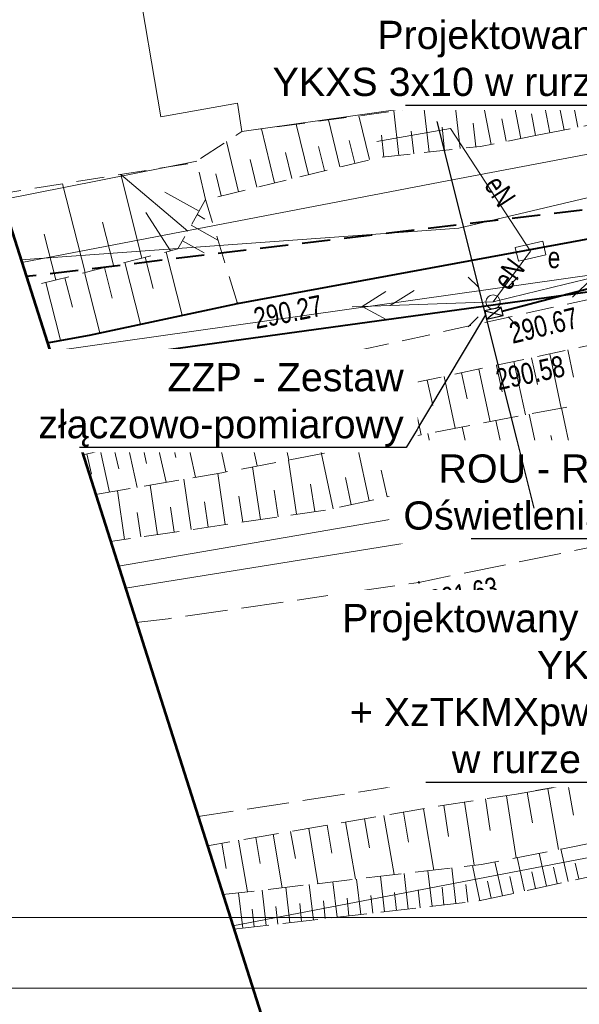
# Model space of a CAD drawing. Header units: metres. Extents: x 7437415 to 7437762, y 5556624 to 5556902.
# Tile 3 of 47: x 7437470 to 7437490, y 5556657 to 5556692. Entities that reach past the tile are written whole.
import ezdxf
from ezdxf import colors
from ezdxf.entities.mleader import LeaderData, LeaderLine
from ezdxf.enums import TextEntityAlignment as Align
from ezdxf.math import Vec2, Vec3

# ---------------------------------------------------------------- set-up
doc = ezdxf.new("R2010")
doc.units = ezdxf.units.M
doc.header["$MEASUREMENT"] = 0
for name, pattern in [('BUBZ01-500', [1.75, 1.25, -0.5]), ('EGBK02-500', [2, 1.5, -0.5]), ('KTCR02-500', [1.5, 1, -0.5]), ('KTJZ01-500', [2, 1.5, -0.5])]:
    doc.linetypes.add(name, pattern=pattern)
doc.layers.get('0').update_dxf_attribs({"color": 250, "lineweight": 5})
for name, color, linetype, lineweight in [('510-Podpora jednosłupowa symb.-STPOW', 7, 'Continuous', 5), ('_TABELKA', 7, 'Continuous', 9), ('BUBZ01', 250, 'Continuous', 5), ('BUIB02_01', 250, 'Continuous', 5), ('BUIB12_03', 250, 'Continuous', 5), ('EGBD03', 250, 'Continuous', 5), ('EGBK02', 250, 'Continuous', 5), ('Elektryka_opisy_kabli', 7, 'Continuous', 13), ('Elektryka_skrzynki', 1, 'Continuous', 30), ('ELEKTRYKA_TRASY', 1, 'Continuous', 40), ('inna budowla (powierzchnia)-Atr17', 7, 'Continuous', 5), ('KTCR02', 250, 'Continuous', 5), ('KTJZ01', 250, 'Continuous', 5), ('KTOK01', 250, 'Continuous', 5), ('KTOK05_01', 250, 'Continuous', 5), ('latarnia na słupie lub maszcie (punkt)', 7, 'Continuous', 5), ('MPZP', 250, 'Continuous', 5), ('przewód elektroenergetyczny (linia)', 7, 'Continuous', 5), ('przewód elektroenergetyczny (linia)-Atr1', 7, 'Continuous', 5), ('przewód elektroenergetyczny niskiego napięcia (linia) - symbol', 7, 'Continuous', 5), ('przewód telekomunikacyjny (linia) - symbol', 7, 'Continuous', 5), ('punkt wysokościowy sztuczny', 7, 'Continuous', 5), ('RTPW02', 250, 'Continuous', 5), ('SUPE', 250, 'Continuous', 5), ('SUPE_01', 250, 'Continuous', 5), ('SUPG_01', 250, 'Continuous', 5), ('SUPT_01', 250, 'Continuous', 5), ('SUSM01', 250, 'Continuous', 5), ('SUSM04_01_E', 250, 'Continuous', 5), ('szafa elektroenergetyczna (punkt)', 7, 'Continuous', 5), ('szafa elektroenergetyczna (punkt)-Atr17', 7, 'Continuous', 5), ('Warstwa 1', 250, 'Continuous', 5)]:
    doc.layers.add(name, color=color, linetype=linetype, lineweight=lineweight)
doc.styles.get("Standard").update_dxf_attribs({"font": 'txt.shx', "width": 0.75})
doc.styles.add('STYL_ARIAL', font='simplex.shx', dxfattribs={"width": 0.75, "oblique": 0.1})
doc.linetypes.add('KTOK01-500', pattern='A,1.75,[13,dgnlstyle-rozp_2015.shx,S=0.002778,R=0,X=0,Y=0],1.75', length=3.5)
doc.linetypes.add('KTOK05_01-500', pattern='A,3.75,[13,dgnlstyle-rozp_2015.shx,S=0.002778,R=0,X=0,Y=0],3.75', length=7.5)

# ---------------------------------------------------------------- blocks, each defined once
blk = doc.blocks.new('PW02')
at = {"layer": 'punkt wysokościowy sztuczny', "linetype": 'Continuous', "lineweight": 13}
h = blk.add_hatch(color=0, dxfattribs=at)
edge = h.paths.add_edge_path()
edge.add_arc((0, 0), 0.45, 0, 360)
blk = doc.blocks.new('PT01')
at = {"color": 0, "linetype": 'Continuous', "lineweight": 13, "ltscale": 10}
for p, q in [((46.5, 0), (37.84, 5)), ((6.5, 0), (0, 0)), ((6.5, 0), (16.5, 0)), ((16.5, 0), (26.5, 0)), ((26.5, 0), (36.5, 0)), ((36.5, 0), (27.84, -5)), ((36.5, 0), (46.5, 0)), ((46.5, 0), (50, 0))]:
    blk.add_line(p, q, dxfattribs=at)
blk = doc.blocks.new('PE04')
at = {"color": 0, "linetype": 'Continuous', "lineweight": 13, "ltscale": 10}
for p, q in [((46.5, 0), (37.84, 5)), ((6.5, 0), (0, 0)), ((6.5, 0), (16.5, 0)), ((16.5, 0), (26.5, 0)), ((26.5, 0), (36.5, 0)), ((36.5, 0), (46.5, 0)), ((46.5, 0), (37.84, -5)), ((46.5, 0), (50, 0))]:
    blk.add_line(p, q, dxfattribs=at)
blk = doc.blocks.new('510')
at = {"layer": '510-Podpora jednosłupowa symb.-STPOW', "color": 0, "linetype": 'Continuous', "lineweight": 13}
blk.add_circle((0, 0), 2.5, dxfattribs=at)
blk = doc.blocks.new('SM011')
at = {"layer": 'latarnia na słupie lub maszcie (punkt)', "color": 0, "linetype": 'Continuous', "lineweight": 13}
for p, q in [((-5.3, 5.31), (-8.83, 8.84)), ((5.31, 5.31), (8.84, 8.84)), ((-5.3, -5.3), (-8.83, -8.83)), ((5.31, -5.3), (8.84, -8.83))]:
    blk.add_line(p, q, dxfattribs=at)
blk = doc.blocks.new('US18')
at = {"color": 0, "linetype": 'Continuous', "lineweight": 13, "ltscale": 10}
for p, q in [((-5, -2.5), (-5, 2.5)), ((-5, 2.5), (5, 2.5)), ((5, -2.5), (5, 2.5)), ((-5, -2.5), (5, -2.5))]:
    blk.add_line(p, q, dxfattribs=at)
blk = doc.blocks.new('_Oblique')
at = {"color": 0, "linetype": 'ByBlock', "lineweight": -2}
blk.add_line((-5, -5), (5, 5), dxfattribs=at)

msp = doc.modelspace()

# ---------------------------------------------------------------- linework, layer by layer
at = {"layer": '_TABELKA', "color": 7}
for points in [[(7437755.425, 5556804.566), (7437414.651, 5556804.566), (7437414.651, 5556658.066), (7437755.425, 5556658.066)], [(7437752.925, 5556802.066), (7437417.151, 5556802.066), (7437417.151, 5556660.566), (7437752.925, 5556660.566)]]:
    msp.add_lwpolyline(points, close=True, dxfattribs=at)
at = {"layer": 'BUBZ01', "color": 7, "linetype": 'BUBZ01-500', "lineweight": 13, "flags": 128}
for points in [[(7437488.087, 5556688.312), (7437492.41, 5556689.16), (7437501.64, 5556691.15), (7437501.18, 5556692.32), (7437491.75, 5556690.45), (7437487.397, 5556689.817)], [(7437472.48, 5556675.574), (7437476.96, 5556676.35), (7437489.66, 5556678.77)], [(7437490.9, 5556677.26), (7437480.8, 5556675.05), (7437473.01, 5556673.91)], [(7437497.945, 5556666.794), (7437487.41, 5556664.95), (7437484.77, 5556664.54), (7437476.446, 5556663.116)], [(7437498.812, 5556664.903), (7437486.17, 5556662.45), (7437476.999, 5556661.379)], [(7437477.389, 5556660.156), (7437486.06, 5556661.15), (7437499.202, 5556664.052)]]:
    msp.add_lwpolyline(points, dxfattribs=at)
at = {"layer": 'BUBZ01', "color": 7, "linetype": 'Continuous', "lineweight": 13, "flags": 128}
for points in [[(7437488.6, 5556688.41), (7437488.3, 5556689.95)], [(7437489.59, 5556688.61), (7437489.3, 5556690.09)], [(7437486.51, 5556688), (7437486.19, 5556689.64)], [(7437487.57, 5556688.21), (7437487.26, 5556689.8)], [(7437483.24, 5556687.61), (7437483.06, 5556689.19)], [(7437484.31, 5556687.73), (7437484.13, 5556689.34)], [(7437485.41, 5556687.85), (7437485.23, 5556689.5)], [(7437489.1, 5556688.51), (7437488.95, 5556689.27)], [(7437481.15, 5556687.2), (7437480.74, 5556688.87)], [(7437482.2, 5556687.46), (7437481.82, 5556689.01)], [(7437487.05, 5556688.11), (7437486.89, 5556688.91)], [(7437488.09, 5556688.31), (7437487.94, 5556689.09)], [(7437478.83, 5556686.64), (7437478.37, 5556688.55)], [(7437480.03, 5556686.93), (7437479.6, 5556688.72)], [(7437484.86, 5556687.79), (7437484.77, 5556688.61)], [(7437485.97, 5556687.91), (7437485.87, 5556688.75)], [(7437481.68, 5556687.33), (7437481.48, 5556688.14)], [(7437482.71, 5556687.55), (7437482.62, 5556688.33)], [(7437483.77, 5556687.67), (7437483.68, 5556688.47)], [(7437477.55, 5556686.32), (7437477.12, 5556688.1)], [(7437480.6, 5556687.07), (7437480.39, 5556687.93)], [(7437478.2, 5556686.48), (7437477.96, 5556687.47)], [(7437479.44, 5556686.79), (7437479.22, 5556687.71)], [(7437475.75, 5556684.92), (7437473.37, 5556686.93)], [(7437474.12, 5556683.96), (7437473.37, 5556686.93)], [(7437476.94, 5556686.18), (7437476.75, 5556686.95)], [(7437472.11, 5556683.45), (7437471.31, 5556686.6)], [(7437476.15, 5556685.63), (7437474.94, 5556686.31)], [(7437475.14, 5556684.22), (7437474.26, 5556685.58)], [(7437476.08, 5556685.51), (7437476.36, 5556685.35)], [(7437473.12, 5556683.71), (7437472.73, 5556685.24)], [(7437475.87, 5556685.13), (7437476.82, 5556684.6)], [(7437471.07, 5556683.19), (7437470.66, 5556684.81)], [(7437475.56, 5556684.58), (7437476.33, 5556684.15)], [(7437474.24, 5556684), (7437474.52, 5556682.89)], [(7437474.98, 5556684.18), (7437475.55, 5556681.94)], [(7437472.8, 5556683.63), (7437473.07, 5556682.55)], [(7437473.52, 5556683.81), (7437474.07, 5556681.62)], [(7437471.39, 5556683.27), (7437471.66, 5556682.22)], [(7437472.09, 5556683.45), (7437472.63, 5556681.31)], [(7437470.71, 5556683.1), (7437471.24, 5556681.05)], [(7437488.59, 5556680.57), (7437489, 5556678.64)], [(7437489.23, 5556680.71), (7437489.44, 5556679.74)], [(7437486.7, 5556680.16), (7437486.9, 5556679.22)], [(7437487.32, 5556680.3), (7437487.73, 5556678.4)], [(7437487.95, 5556680.43), (7437488.16, 5556679.48)], [(7437484.85, 5556679.77), (7437485.24, 5556677.93)], [(7437485.46, 5556679.9), (7437485.66, 5556678.97)], [(7437486.08, 5556680.03), (7437486.48, 5556678.16)], [(7437483.64, 5556679.51), (7437484.03, 5556677.7)], [(7437484.24, 5556679.64), (7437484.44, 5556678.73)], [(7437481.86, 5556679.13), (7437482.05, 5556678.24)], [(7437482.45, 5556679.25), (7437482.83, 5556677.47)], [(7437483.04, 5556679.38), (7437483.23, 5556678.48)], [(7437480.12, 5556678.76), (7437480.49, 5556677.02)], [(7437480.69, 5556678.88), (7437480.88, 5556678.01)], [(7437481.27, 5556679), (7437481.65, 5556677.24)], [(7437478.41, 5556678.39), (7437478.59, 5556677.54)], [(7437478.98, 5556678.51), (7437479.34, 5556676.8)], [(7437479.54, 5556678.63), (7437479.73, 5556677.77)], [(7437488.24, 5556676.68), (7437487.86, 5556678.43)], [(7437489.38, 5556676.93), (7437489.01, 5556678.65)], [(7437476.75, 5556678.03), (7437477.1, 5556676.38)], [(7437477.3, 5556678.15), (7437477.48, 5556677.32)], [(7437477.85, 5556678.27), (7437478.21, 5556676.59)], [(7437487.07, 5556676.42), (7437486.68, 5556678.2)], [(7437475.15, 5556677.68), (7437475.33, 5556676.89)], [(7437475.67, 5556677.8), (7437476.03, 5556676.19)], [(7437476.21, 5556677.91), (7437476.39, 5556677.1)], [(7437484.68, 5556675.9), (7437484.27, 5556677.74)], [(7437485.89, 5556676.16), (7437485.49, 5556677.98)], [(7437488.82, 5556676.8), (7437488.63, 5556677.67)], [(7437473.62, 5556677.34), (7437473.96, 5556675.83)], [(7437474.12, 5556677.45), (7437474.29, 5556676.68)], [(7437474.63, 5556677.56), (7437474.98, 5556676.01)], [(7437483.44, 5556675.63), (7437483.03, 5556677.51)], [(7437487.66, 5556676.55), (7437487.47, 5556677.43)], [(7437472.17, 5556677.02), (7437472.33, 5556676.3)], [(7437472.65, 5556677.12), (7437472.97, 5556675.66)], [(7437473.13, 5556677.23), (7437473.3, 5556676.49)], [(7437480.91, 5556675.07), (7437480.49, 5556677.02)], [(7437482.19, 5556675.35), (7437481.77, 5556677.27)], [(7437485.28, 5556676.03), (7437485.08, 5556676.95)], [(7437486.48, 5556676.29), (7437486.29, 5556677.19)], [(7437479.61, 5556674.88), (7437479.32, 5556676.8)], [(7437484.06, 5556675.76), (7437483.86, 5556676.69)], [(7437477.08, 5556674.51), (7437476.82, 5556676.32)], [(7437478.33, 5556674.69), (7437478.05, 5556676.56)], [(7437482.82, 5556675.49), (7437482.61, 5556676.44)], [(7437474.68, 5556674.15), (7437474.42, 5556675.91)], [(7437475.87, 5556674.33), (7437475.61, 5556676.12)], [(7437480.26, 5556674.97), (7437480.11, 5556675.95)], [(7437481.55, 5556675.21), (7437481.34, 5556676.18)], [(7437473.51, 5556673.98), (7437473.26, 5556675.71)], [(7437478.96, 5556674.78), (7437478.82, 5556675.73)], [(7437476.47, 5556674.42), (7437476.34, 5556675.32)], [(7437477.7, 5556674.6), (7437477.56, 5556675.52)], [(7437474.09, 5556674.07), (7437473.96, 5556674.94)], [(7437475.27, 5556674.24), (7437475.14, 5556675.13)], [(7437488.52, 5556665.14), (7437488.9, 5556662.98)], [(7437489.24, 5556665.27), (7437489.43, 5556664.2)], [(7437486.31, 5556664.78), (7437486.48, 5556663.66)], [(7437487.06, 5556664.89), (7437487.4, 5556662.69)], [(7437487.79, 5556665.02), (7437487.98, 5556663.93)], [(7437484.11, 5556664.43), (7437484.48, 5556662.25)], [(7437484.83, 5556664.55), (7437485, 5556663.44)], [(7437485.57, 5556664.66), (7437485.91, 5556662.42)], [(7437482.02, 5556664.07), (7437482.2, 5556663.04)], [(7437482.71, 5556664.19), (7437483.07, 5556662.09)], [(7437483.4, 5556664.31), (7437483.58, 5556663.24)], [(7437480.04, 5556663.73), (7437480.37, 5556661.77)], [(7437480.69, 5556663.84), (7437480.86, 5556662.85)], [(7437481.35, 5556663.96), (7437481.7, 5556661.93)], [(7437478.16, 5556663.41), (7437478.32, 5556662.48)], [(7437478.78, 5556663.52), (7437479.1, 5556661.62)], [(7437479.4, 5556663.62), (7437479.57, 5556662.66)], [(7437476.96, 5556663.21), (7437477.11, 5556662.31)], [(7437477.55, 5556663.31), (7437477.87, 5556661.48)], [(7437489.24, 5556661.85), (7437488.99, 5556663)], [(7437487.7, 5556661.51), (7437487.44, 5556662.7)], [(7437488.48, 5556661.68), (7437488.22, 5556662.85)], [(7437485.26, 5556661.06), (7437485.12, 5556662.33)], [(7437486.11, 5556661.16), (7437485.85, 5556662.41)], [(7437486.91, 5556661.34), (7437486.64, 5556662.54)], [(7437488.86, 5556661.77), (7437488.73, 5556662.35)], [(7437489.62, 5556661.94), (7437489.49, 5556662.5)], [(7437481.89, 5556660.67), (7437481.74, 5556661.93)], [(7437482.73, 5556660.77), (7437482.59, 5556662.03)], [(7437483.57, 5556660.87), (7437483.43, 5556662.13)], [(7437484.42, 5556660.96), (7437484.27, 5556662.23)], [(7437487.31, 5556661.43), (7437487.18, 5556662.02)], [(7437488.09, 5556661.6), (7437487.96, 5556662.19)], [(7437479.37, 5556660.38), (7437479.23, 5556661.64)], [(7437480.21, 5556660.48), (7437480.06, 5556661.74)], [(7437481.05, 5556660.58), (7437480.9, 5556661.84)], [(7437484.84, 5556661.01), (7437484.77, 5556661.64)], [(7437485.69, 5556661.11), (7437485.61, 5556661.74)], [(7437486.51, 5556661.25), (7437486.38, 5556661.86)], [(7437477.7, 5556660.19), (7437477.55, 5556661.44)], [(7437478.53, 5556660.29), (7437478.39, 5556661.54)], [(7437481.47, 5556660.62), (7437481.4, 5556661.25)], [(7437482.31, 5556660.72), (7437482.24, 5556661.35)], [(7437483.15, 5556660.82), (7437483.08, 5556661.45)], [(7437484, 5556660.91), (7437483.92, 5556661.55)], [(7437478.95, 5556660.33), (7437478.88, 5556660.96)], [(7437479.79, 5556660.43), (7437479.72, 5556661.06)], [(7437480.63, 5556660.53), (7437480.56, 5556661.16)], [(7437478.11, 5556660.24), (7437478.04, 5556660.87)]]:
    msp.add_lwpolyline(points, dxfattribs=at)
at = {"layer": 'BUIB02_01', "color": 7, "linetype": 'Continuous', "lineweight": 13}
msp.add_line((7437476.07, 5556687.41), (7437469.205, 5556686.045), dxfattribs=at)
at = {"layer": 'BUIB02_01', "color": 212, "linetype": 'Continuous', "lineweight": 40, "flags": 128}
msp.add_lwpolyline([(7437471.018, 5556680.168), (7437490.105, 5556682.798), (7437506.941, 5556685.963), (7437514.516, 5556687.29), (7437530.92, 5556693.586), (7437543.72, 5556699.172), (7437579.76, 5556716.205), (7437631.582, 5556743.722), (7437615.039, 5556772.576)], dxfattribs=at)
at = {"layer": 'BUIB12_03', "color": 7, "linetype": 'Continuous', "lineweight": 13, "flags": 128}
msp.add_lwpolyline([(7437473.91, 5556694.22), (7437474.79, 5556688.98), (7437477.51, 5556689.46), (7437477.67, 5556688.46), (7437491.75, 5556690.45), (7437490.87, 5556696.69), (7437473.91, 5556694.22)], close=True, dxfattribs=at)
at = {"layer": 'EGBD03', "color": 96, "linetype": 'Continuous', "lineweight": 13}
for p, q in [((7437490.335, 5556683.406), (7437470.864, 5556680.65)), ((7437499.024, 5556664.441), (7437477.352, 5556660.27))]:
    msp.add_line(p, q, dxfattribs=at)
at = {"layer": 'EGBK02', "color": 96, "linetype": 'EGBK02-500', "lineweight": 13, "flags": 128}
msp.add_lwpolyline([(7437493.866, 5556683.974), (7437482.458, 5556703.133)], dxfattribs=at)
at = {"layer": 'Elektryka_skrzynki'}
msp.add_line((7437486.35, 5556681.804), (7437486.873, 5556682.223), dxfattribs=at)
at = {"layer": 'Elektryka_skrzynki', "linetype": 'Continuous'}
msp.add_line((7437486.287, 5556682.097), (7437486.936, 5556681.93), dxfattribs=at)
msp.add_lwpolyline([(7437486.287, 5556682.097), (7437486.35, 5556681.804), (7437486.936, 5556681.93), (7437486.873, 5556682.223)], close=True, dxfattribs=at)
at = {"layer": 'ELEKTRYKA_TRASY'}
msp.add_lwpolyline([(7437486.905, 5556682.077), (7437490.682, 5556683.077), (7437499.325, 5556680.197), (7437504.844, 5556680.525)], dxfattribs=at)
at = {"layer": 'KTCR02', "color": 7, "linetype": 'KTCR02-500', "lineweight": 13}
for p, q in [((7437476.38, 5556686.04), (7437476.07, 5556687.41)), ((7437477.51, 5556682.36), (7437476.38, 5556686.04))]:
    msp.add_line(p, q, dxfattribs=at)
at = {"layer": 'KTCR02', "color": 7, "linetype": 'KTCR02-500', "lineweight": 13, "flags": 128}
for points in [[(7437468.84, 5556686.21), (7437475.98, 5556687.35), (7437477.67, 5556688.46), (7437482.19, 5556689.06), (7437487.397, 5556689.817)], [(7437488.087, 5556688.312), (7437486.14, 5556687.93), (7437482.5, 5556687.53), (7437476.38, 5556686.04)], [(7437476.38, 5556686.04), (7437475.4, 5556684.29), (7437470.131, 5556682.952)], [(7437490.19, 5556682.55), (7437476.15, 5556679.43), (7437471.569, 5556678.437)], [(7437472.031, 5556676.985), (7437476.68, 5556678.02), (7437490.09, 5556680.89)]]:
    msp.add_lwpolyline(points, dxfattribs=at)
at = {"layer": 'KTJZ01', "color": 7, "linetype": 'KTJZ01-500', "lineweight": 13, "flags": 128}
for points in [[(7437487.24, 5556665.88), (7437500.01, 5556668.65), (7437509.93, 5556671.34), (7437514.81, 5556672.66), (7437528.54, 5556677.57), (7437546.18, 5556685.08), (7437562.31, 5556693.39), (7437575.78, 5556700.17), (7437584.6, 5556705.2), (7437599.33, 5556712.79), (7437607.41, 5556717.03), (7437624.22, 5556725.75), (7437636.91, 5556731.79), (7437639.91, 5556733.3), (7437648.13, 5556737.1), (7437664.08, 5556744.94), (7437674.41, 5556750.47), (7437695.47, 5556762.01), (7437726.23, 5556778.98), (7437745.592, 5556790.579), (7437740.524, 5556799.89), (7437726.071, 5556794.065), (7437721.424, 5556793.261), (7437718.653, 5556793.684), (7437716.454, 5556794.853), (7437714.78, 5556796.65), (7437713.44, 5556798.18), (7437704.05, 5556814.76), (7437696.46, 5556806.77), (7437698.53, 5556806.84), (7437700.74, 5556806.26), (7437702.79, 5556804.94), (7437704.06, 5556803.16), (7437709.44, 5556793.77), (7437711.44, 5556790.12), (7437712.13, 5556787.63), (7437712.21, 5556785.35), (7437711.59, 5556783.66), (7437709.87, 5556781.76), (7437701.28, 5556777.09), (7437699.42, 5556776.48), (7437697.78, 5556776.19), (7437695.76, 5556776.41), (7437693.65, 5556777.51), (7437692.09, 5556778.89), (7437690.49, 5556781.22), (7437685.25, 5556778.28), (7437686.1, 5556775.03), (7437686.085, 5556773.72), (7437685.81, 5556772.51), (7437685.3, 5556771.32), (7437684.475, 5556769.98), (7437683.43, 5556768.68), (7437682.12, 5556767.23), (7437680.52, 5556765.9), (7437679.609, 5556765.424), (7437667.4, 5556758.73), (7437656.58, 5556752.94), (7437646.03, 5556747.24), (7437635.04, 5556741.31), (7437625.46, 5556735.97), (7437617.31, 5556731.03), (7437610.73, 5556727.32), (7437599.83, 5556721.28), (7437592.56, 5556717.41), (7437581.48, 5556711.39), (7437572.19, 5556706.38), (7437570.63, 5556705.57), (7437559.43, 5556699.57), (7437555.27, 5556697.37), (7437547.58, 5556693.6), (7437542.1, 5556690.99), (7437536.78, 5556688.64), (7437527.13, 5556684.56), (7437524.75, 5556685.69), (7437522.99, 5556687.15), (7437521.44, 5556689.45), (7437520.46, 5556691.39), (7437515.43, 5556689.51), (7437516.09, 5556686.202), (7437515.98, 5556684.5), (7437514.73, 5556681.38), (7437513.55, 5556680.28), (7437512.1, 5556679.32), (7437507.87, 5556678.13), (7437498.81, 5556675.82), (7437492.9, 5556674.29)], [(7437492.9, 5556674.29), (7437483.95, 5556672.46), (7437475.05, 5556671.17), (7437473.923, 5556671.041)], [(7437487.24, 5556665.88), (7437484.67, 5556665.46), (7437476.118, 5556664.147)]]:
    msp.add_lwpolyline(points, dxfattribs=at)
at = {"layer": 'KTOK01', "color": 7, "linetype": 'KTOK01-500', "lineweight": 13}
msp.add_line((7437497.967, 5556666.813), (7437487.41, 5556664.95), dxfattribs=at)
at = {"layer": 'KTOK01', "color": 7, "linetype": 'KTOK01-500', "lineweight": 13, "flags": 128}
msp.add_lwpolyline([(7437506.73, 5556678.47), (7437490.14, 5556674.93), (7437473.536, 5556672.257)], dxfattribs=at)
at = {"layer": 'KTOK05_01', "color": 7, "linetype": 'KTOK05_01-500', "lineweight": 40, "flags": 128}
msp.add_lwpolyline([(7437470.765, 5556680.962), (7437472.26, 5556681.23), (7437477.51, 5556682.36), (7437492.58, 5556685.14), (7437495.66, 5556685.59), (7437503.37, 5556687.26), (7437498.93, 5556698.16)], dxfattribs=at)
at = {"layer": 'MPZP', "color": 212, "linetype": 'KTCR02-500', "lineweight": 40, "flags": 128}
msp.add_lwpolyline([(7437497.375, 5556710.955), (7437506.891, 5556692.994), (7437504.828, 5556688.703), (7437494.07, 5556686.185), (7437470.017, 5556683.31)], dxfattribs=at)
at = {"layer": 'przewód elektroenergetyczny (linia)', "color": 1, "linetype": 'Continuous', "lineweight": 13, "flags": 128}
msp.add_lwpolyline([(7437487.91, 5556684.21), (7437485.07, 5556688.56), (7437482.46, 5556688.1)], dxfattribs=at)
at = {"layer": 'SUPE', "color": 1, "linetype": 'Continuous', "lineweight": 13, "flags": 128}
msp.add_lwpolyline([(7437487.91, 5556684.21), (7437486.58, 5556682.41)], dxfattribs=at)
at = {"layer": 'SUPE_01', "color": 1, "linetype": 'Continuous', "lineweight": 13, "flags": 128}
msp.add_lwpolyline([(7437513.451, 5556689.173), (7437513.987, 5556685.841), (7437512.818, 5556682.675), (7437510.206, 5556680.962), (7437500.974, 5556678.503), (7437488.15, 5556675.589), (7437473.288, 5556673.036)], dxfattribs=at)
at = {"layer": 'SUPG_01', "color": 52, "linetype": 'Continuous', "lineweight": 13, "flags": 128}
msp.add_lwpolyline([(7437469.859, 5556683.807), (7437484.7, 5556686.66), (7437502.11, 5556689.96), (7437505.33, 5556697.53)], dxfattribs=at)
at = {"layer": 'SUPT_01', "color": 30, "linetype": 'Continuous', "lineweight": 13}
msp.add_line((7437485.362, 5556685.024), (7437469.828, 5556683.905), dxfattribs=at)
at = {"layer": 'SUPT_01', "color": 30, "linetype": 'Continuous', "lineweight": 13, "flags": 128}
msp.add_lwpolyline([(7437624.834, 5556744.449), (7437603.973, 5556732.899), (7437579.114, 5556719.1), (7437574.314, 5556716.425), (7437544.39, 5556702.175), (7437531.441, 5556696.093), (7437491.469, 5556686.466), (7437485.362, 5556685.024)], dxfattribs=at)
at = {"layer": 'Warstwa 1', "color": 207, "linetype": 'Continuous', "lineweight": 53, "true_color": 0x6e1e6e, "flags": 128}
msp.add_lwpolyline([(7437466.384, 5556694.725), (7437479.253, 5556654.299), (7437507.556, 5556623.548), (7437507.556, 5556623.548), (7437761.553, 5556761.255), (7437724.258, 5556829.774), (7437466.384, 5556694.725)], close=True, dxfattribs=at)

# ---------------------------------------------------------------- block references
at = {"layer": 'przewód elektroenergetyczny niskiego napięcia (linia) - symbol', "color": 1, "linetype": 'Continuous', "lineweight": 13, "xscale": 0.1, "yscale": 0.1, "zscale": 0.1}
for rotation in [13.705, 181.974]:
    msp.add_blockref('PE04', (7437486.58, 5556682.41), dxfattribs=dict(at, rotation=rotation))
at = {"layer": 'przewód telekomunikacyjny (linia) - symbol', "color": 30, "linetype": 'Continuous', "lineweight": 13, "xscale": 0.1, "yscale": 0.1, "zscale": 0.1}
for rotation in [13.705, 181.974]:
    msp.add_blockref('PT01', (7437486.58, 5556682.41), dxfattribs=dict(at, rotation=rotation))
at = {"layer": 'RTPW02', "color": 7, "linetype": 'Continuous', "lineweight": 13, "xscale": 0.1, "yscale": 0.1, "zscale": 0.1}
for p in [(7437477.51, 5556682.36), (7437483.95, 5556672.46), (7437484.67, 5556665.46)]:
    msp.add_blockref('PW02', p, dxfattribs=at)
at = {"layer": 'SUSM01', "color": 7, "linetype": 'Continuous', "lineweight": 13, "xscale": 0.1, "yscale": 0.1, "zscale": 0.1}
msp.add_blockref('SM011', (7437486.58, 5556682.41), dxfattribs=at)
at = {"layer": 'SUSM04_01_E', "color": 7, "linetype": 'Continuous', "lineweight": 13, "xscale": 0.1, "yscale": 0.1, "zscale": 0.1}
msp.add_blockref('510', (7437486.58, 5556682.41), dxfattribs=at)
at = {"layer": 'szafa elektroenergetyczna (punkt)', "color": 7, "linetype": 'Continuous', "lineweight": 13, "xscale": 0.1, "yscale": 0.1, "zscale": 0.1, "rotation": 12.961}
msp.add_blockref('US18', (7437487.91, 5556684.21), dxfattribs=at)

# ---------------------------------------------------------------- texts
at = {"layer": 'EGBK02', "color": 96, "linetype": 'Continuous', "lineweight": 30, "insert": (7437486.716, 5556692.748), "char_height": 1.25, "attachment_point": 1, "line_spacing_factor": 0.6}
msp.add_mtext('\\FWORKING_1250;\\H1x;\\W0.8;RII', dxfattribs=at)
at = {"layer": 'inna budowla (powierzchnia)-Atr17', "color": 7, "insert": (7437481.707, 5556692.217), "char_height": 0.75, "attachment_point": 7, "line_spacing_factor": 0.6}
msp.add_mtext('\\FWORKING_1250;\\H1x;\\W0.8;i.b.', dxfattribs=at)
at = {"layer": 'przewód elektroenergetyczny (linia)-Atr1', "color": 1, "insert": (7437486.546, 5556686.765), "char_height": 0.75, "attachment_point": 4, "rotation": 303.139, "line_spacing_factor": 0.6}
msp.add_mtext('\\FWORKING_1250;\\H1x;\\W0.8;eN', dxfattribs=at)
at = {"layer": 'RTPW02', "color": 7, "linetype": 'Continuous', "lineweight": 13, "char_height": 0.75, "line_spacing_factor": 0.6}
for s, insert, attachment_point, rotation in [('\\FWORKING_1250;\\H1x;\\W0.8;290.27', (7437478.03, 5556682.18), 1, 11.506), ('\\FWORKING_1250;\\H1x;\\W0.8;290.67', (7437487.092, 5556681.65), 1, 13.7884), ('\\FWORKING_1250;\\H1x;\\W0.8;290.58', (7437486.622, 5556680.01), 1, 12.012), ('\\FWORKING_1250;\\H1x;\\W0.8;291.63', (7437484.422, 5556671.415), 7, 11.917), ('\\FWORKING_1250;\\H1x;\\W0.8;291.87', (7437485.03, 5556665.445), 7, 11.611)]:
    msp.add_mtext(s, dxfattribs=dict(at, insert=insert, attachment_point=attachment_point, rotation=rotation))
at = {"layer": 'SUPE', "color": 1, "linetype": 'Continuous', "lineweight": 13, "insert": (7437487.151, 5556682.761), "char_height": 0.75, "attachment_point": 7, "rotation": 53.539, "line_spacing_factor": 0.6}
msp.add_mtext('\\FWORKING_1250;\\H1x;\\W0.8;eN', dxfattribs=at)
at = {"layer": 'SUPE_01', "color": 1, "linetype": 'Continuous', "lineweight": 13, "width": 0.8}
msp.add_text('eNI', height=0.75, rotation=8.0678, dxfattribs=at).set_placement((7437483.791, 5556674.877), align=Align.MIDDLE_CENTER)
at = {"layer": 'szafa elektroenergetyczna (punkt)-Atr17', "color": 7, "insert": (7437488.52, 5556683.6), "char_height": 0.75, "attachment_point": 7, "line_spacing_factor": 0.6}
msp.add_mtext('\\FWORKING_1250;\\H1x;\\W0.8;e', dxfattribs=at)

# ---------------------------------------------------------------- next in the draw order: leaders
at = {"layer": 'Elektryka_opisy_kabli', "linetype": 'Continuous', "lineweight": 13}
ml = msp.add_multileader_mtext('Standard', dxfattribs=at)
ml.set_content('{\\fArial|b0|i0|c238|p34;\\W1;ROU - Rozdzielnica\\POświetlenia ulicznego}', color=256, style='STYL_ARIAL')
ml.set_leader_properties()
ml.set_arrow_properties(name='OBLIQUE')
ml.build(insert=Vec2(0, 0))
ml.multileader.update_dxf_attribs({"has_dogleg": 0, "text_left_attachment_type": 5, "text_right_attachment_type": 5, "dogleg_length": 0.36, "arrow_head_size": 0})
ctx = ml.context
ctx.base_point, ctx.char_height, ctx.arrow_head_size, ctx.landing_gap_size, ctx.plane_origin = Vec3(7437483.426, 5556674), 1, 0, 0.09, Vec3(7437483.784, 5556646.345)
ctx.left_attachment, ctx.right_attachment, ctx.text_align_type = 5, 5, 2
notes = []
notes.append((ctx, [(1, (1, 1, 0), (7437497.36, 5556674), (-1, 0), 0.36, [(0, [(7437505.152, 5556680.393)], 0, [])])]))
ctx.mtext.insert, ctx.mtext.alignment, ctx.mtext.line_spacing_style, ctx.mtext.flow_direction = Vec3(7437496.91, 5556677), 3, 2, 5
ctx.mtext.has_bg_fill, ctx.mtext.bg_color, ctx.mtext.bg_scale_factor, ctx.mtext.bg_transparency, ctx.mtext.use_window_bg_color = 1, -1027028792, 1.5, 0, 1
for ctx, leaders in notes:
    for number, flags, end, landing, length, lines in leaders:
        leader = LeaderData()
        leader.index, (leader.has_last_leader_line, leader.has_dogleg_vector, leader.attachment_direction) = number, flags
        leader.last_leader_point, leader.dogleg_vector, leader.dogleg_length = Vec3(end), Vec3(landing), length
        for number, points, colour, breaks in lines:
            line = LeaderLine()
            line.index, line.vertices, line.color, line.breaks = number, Vec3.list(points), colors.encode_raw_color(colour), breaks
            leader.lines.append(line)
        ctx.leaders.append(leader)

# ---------------------------------------------------------------- next in the draw order: leaders
ml = msp.add_multileader_mtext('Standard', dxfattribs=at)
ml.set_content('{\\fArial|b0|i0|c238|p34;\\W1;Projektowany kabel nn\\PYKXS 3x10 w rurze DVRɸ75}', color=256, style='STYL_ARIAL')
ml.set_leader_properties()
ml.set_arrow_properties(name='OBLIQUE')
ml.build(insert=Vec2(0, 0))
ml.multileader.update_dxf_attribs({"text_left_attachment_type": 5, "text_right_attachment_type": 5, "dogleg_length": 0.36, "arrow_head_size": 0.1})
ctx = ml.context
ctx.base_point, ctx.char_height, ctx.arrow_head_size, ctx.landing_gap_size, ctx.plane_origin = Vec3(7437478.725, 5556689.386), 1, 0.1, 0.09, Vec3(7437423.807, 5556666.715)
ctx.left_attachment, ctx.right_attachment, ctx.text_align_type = 5, 5, 2
notes = []
notes.append((ctx, [(1, (1, 1, 0), (7437496.979, 5556689.386), (-1, 0), 0.36, [(0, [(7437495.003, 5556681.637)], 0, [])])]))
ctx.mtext.insert, ctx.mtext.alignment, ctx.mtext.line_spacing_style, ctx.mtext.flow_direction = Vec3(7437496.529, 5556692.386), 3, 2, 5
ctx.mtext.has_bg_fill, ctx.mtext.bg_color, ctx.mtext.bg_scale_factor, ctx.mtext.bg_transparency, ctx.mtext.use_window_bg_color = 1, -1027028792, 1.5, 0, 1
ml = msp.add_multileader_mtext('Standard', dxfattribs=at)
ml.set_content('{\\fArial|b0|i0|c238|p34;\\W1;Projektowany kabel nn\\PYKXS 4x10 \\P+ XzTKMXpw 2x2x0,8\\Pw rurze SRSɸ75}', color=256, style='STYL_ARIAL')
ml.set_leader_properties()
ml.set_arrow_properties(name='OBLIQUE')
ml.build(insert=Vec2(0, 0))
ml.multileader.update_dxf_attribs({"text_left_attachment_type": 5, "text_right_attachment_type": 5, "dogleg_length": 0.36, "arrow_head_size": 0.1})
ctx = ml.context
ctx.base_point, ctx.char_height, ctx.arrow_head_size, ctx.landing_gap_size, ctx.plane_origin = Vec3(7437481.336, 5556665.36), 1, 0.1, 0.09, Vec3(7437423.807, 5556646.182)
ctx.left_attachment, ctx.right_attachment, ctx.text_align_type = 5, 5, 2
notes.append((ctx, [(1, (1, 1, 0), (7437495.73, 5556665.36), (-1, 0), 0.36, [(0, [(7437507.5, 5556676.668)], 0, [])])]))
ctx.mtext.insert, ctx.mtext.alignment, ctx.mtext.line_spacing_style, ctx.mtext.flow_direction = Vec3(7437495.28, 5556671.693), 3, 2, 5
ctx.mtext.has_bg_fill, ctx.mtext.bg_color, ctx.mtext.bg_scale_factor, ctx.mtext.bg_transparency, ctx.mtext.use_window_bg_color = 1, -1027028792, 1.5, 0, 1
for ctx, leaders in notes:
    for number, flags, end, landing, length, lines in leaders:
        leader = LeaderData()
        leader.index, (leader.has_last_leader_line, leader.has_dogleg_vector, leader.attachment_direction) = number, flags
        leader.last_leader_point, leader.dogleg_vector, leader.dogleg_length = Vec3(end), Vec3(landing), length
        for number, points, colour, breaks in lines:
            line = LeaderLine()
            line.index, line.vertices, line.color, line.breaks = number, Vec3.list(points), colors.encode_raw_color(colour), breaks
            leader.lines.append(line)
        ctx.leaders.append(leader)

# ---------------------------------------------------------------- next in the draw order: leaders
ml = msp.add_multileader_mtext('Standard', dxfattribs=at)
ml.set_content('{\\fArial|b0|i0|c238|p34;\\W1;ZZP - Zestaw\\Pzłączowo-pomiarowy}', color=256, style='STYL_ARIAL')
ml.set_leader_properties()
ml.set_arrow_properties(name='OBLIQUE')
ml.build(insert=Vec2(0, 0))
ml.multileader.update_dxf_attribs({"has_dogleg": 0, "text_left_attachment_type": 5, "text_right_attachment_type": 5, "dogleg_length": 0.36, "arrow_head_size": 0})
ctx = ml.context
ctx.base_point, ctx.char_height, ctx.arrow_head_size, ctx.landing_gap_size, ctx.plane_origin = Vec3(7437470.392, 5556677.24), 1, 0, 0.09, Vec3(7437464.967, 5556647.602)
ctx.left_attachment, ctx.right_attachment, ctx.text_align_type = 5, 5, 2
notes = []
notes.append((ctx, [(1, (1, 1, 0), (7437483.86, 5556677.24), (-1, 0), 0.36, [(0, [(7437486.318, 5556681.95)], 0, [])])]))
ctx.mtext.insert, ctx.mtext.alignment, ctx.mtext.line_spacing_style, ctx.mtext.flow_direction = Vec3(7437483.41, 5556680.24), 3, 2, 5
ctx.mtext.has_bg_fill, ctx.mtext.bg_color, ctx.mtext.bg_scale_factor, ctx.mtext.bg_transparency, ctx.mtext.use_window_bg_color = 1, -1027028792, 1.5, 0, 1
for ctx, leaders in notes:
    for number, flags, end, landing, length, lines in leaders:
        leader = LeaderData()
        leader.index, (leader.has_last_leader_line, leader.has_dogleg_vector, leader.attachment_direction) = number, flags
        leader.last_leader_point, leader.dogleg_vector, leader.dogleg_length = Vec3(end), Vec3(landing), length
        for number, points, colour, breaks in lines:
            line = LeaderLine()
            line.index, line.vertices, line.color, line.breaks = number, Vec3.list(points), colors.encode_raw_color(colour), breaks
            leader.lines.append(line)
        ctx.leaders.append(leader)

doc.saveas('drawing.dxf')
